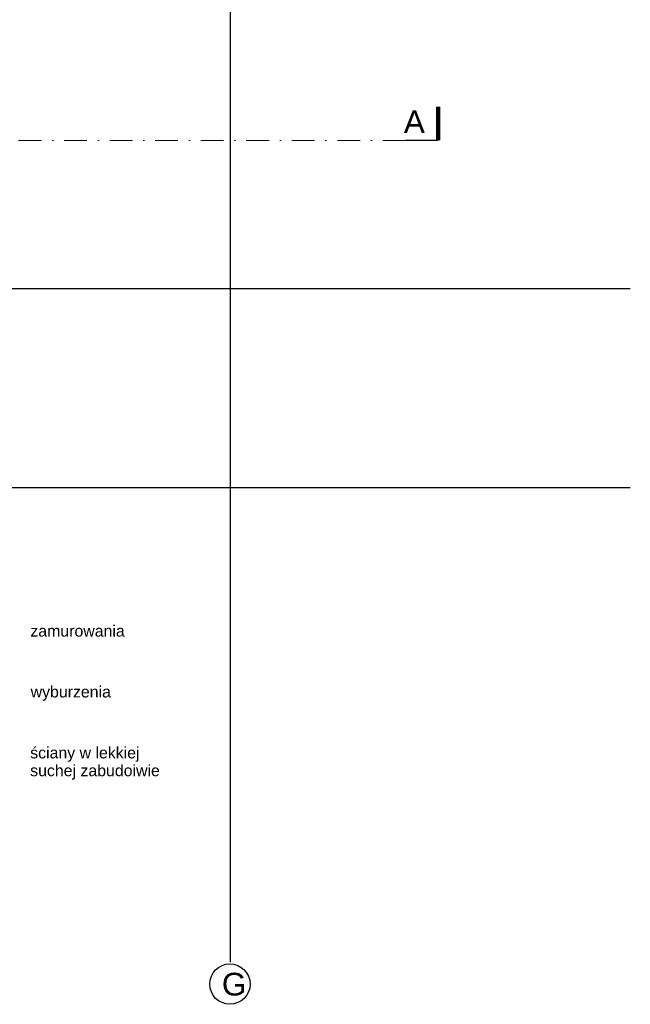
# Model space of a CAD drawing. Header units: millimetres. Extents: x -7023 to 53801, y 9849 to 33561.
# Tile 140 of 256: x 16985 to 17657, y 15054 to 16138. Entities that reach past the tile are written whole.
import ezdxf

# ---------------------------------------------------------------- set-up
doc = ezdxf.new("R2010")
doc.units = ezdxf.units.MM
doc.linetypes.add('DASHDOT', pattern=[1, 0.5, -0.25, 0, -0.25])
doc.layers.add('.IE_podklad', color=252, linetype='Continuous')
doc.styles.add('Arial', font='arial.ttf', dxfattribs={"height": 125})
doc.styles.get("Standard").update_dxf_attribs({"font": 'arial.ttf'})

msp = doc.modelspace()

# ---------------------------------------------------------------- linework, layer by layer
at = {"layer": '.IE_podklad', "ltscale": 30}
msp.add_line((17216.4, 17187.6), (17216.4, 15100.1), dxfattribs=at)
at = {"layer": '.IE_podklad', "ltscale": 25}
for p, q in [((14357.9, 15841.7), (17656.9, 15841.7)), ((14357.9, 15622.7), (17656.9, 15622.7))]:
    msp.add_line(p, q, dxfattribs=at)
at = {"layer": '.IE_podklad', "ltscale": 25, "const_width": 5}
msp.add_lwpolyline([(17445.5, 16004.7), (17445.5, 16041.8)], dxfattribs=at)
at = {"layer": '.IE_podklad', "linetype": 'DASHDOT', "lineweight": 13, "ltscale": 50}
msp.add_lwpolyline([(17409.6, 16004.7), (14946.8, 16004.7)], dxfattribs=at)
at = {"layer": '.IE_podklad', "lineweight": 30, "ltscale": 25}
msp.add_lwpolyline([(17445.5, 16004.7), (17409.6, 16004.7)], dxfattribs=at)
at = {"layer": '.IE_podklad', "linetype": 'Continuous'}
msp.add_circle((17216.3, 15076.1), 22.2, dxfattribs=at)

# ---------------------------------------------------------------- texts
at = {"layer": '.IE_podklad', "linetype": 'Continuous', "style": 'Arial'}
for s, p in [('zamurowania', (16996.7, 15458.6)), ('wyburzenia', (16997, 15391.6)), ('ściany w lekkiej ', (16996.5, 15324.5)), ('suchej zabudoiwie', (16996.5, 15304.9))]:
    msp.add_text(s, height=12.5, dxfattribs=at).set_placement(p)
at = {"layer": '.IE_podklad', "ltscale": 25, "insert": (17430.9, 16037.7), "char_height": 25, "attachment_point": 3, "style": 'Arial'}
msp.add_mtext_dynamic_manual_height_columns('A', width=190.33, gutter_width=1, heights=[-25], dxfattribs=at)
at = {"layer": '.IE_podklad', "insert": (17207.4, 15088.5), "char_height": 25, "width": 492.116, "attachment_point": 1}
msp.add_mtext('G', dxfattribs=at)

doc.saveas('drawing.dxf')
